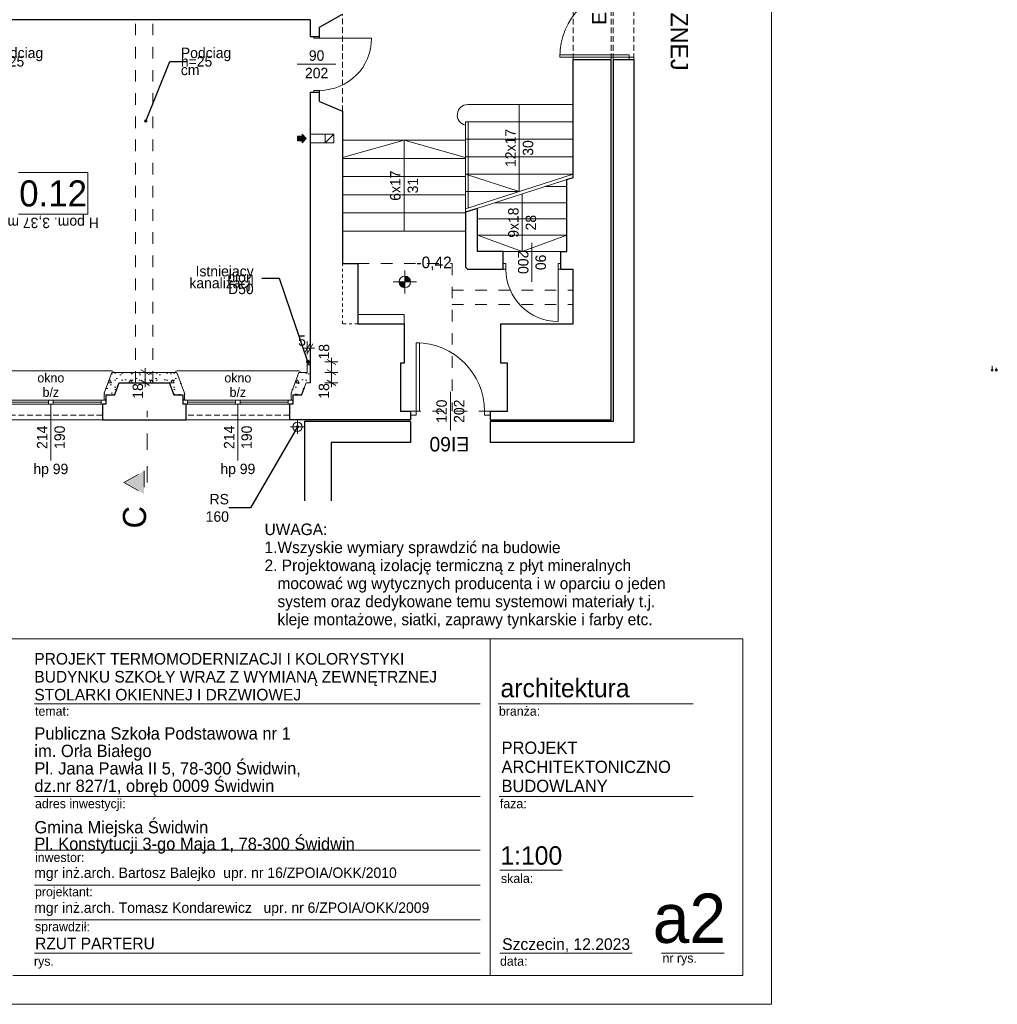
# Model space of a CAD drawing. Extents: x -145259 to -66341, y -2316 to 227384.
# Tile 26 of 141: x -83247 to -66361, y 37284 to 54284. Entities that reach past the tile are written whole.
import ezdxf

# ---------------------------------------------------------------- set-up
doc = ezdxf.new("R2010")
doc.units = 0
doc.header["$MEASUREMENT"] = 0
for name, pattern in [('Dashed', [564.444447, 282.222223, -282.222223]), ('Hidden Line', [100, 50, -50]), ('Krawędzie ukryte', [150, 100, -50]), ('Przerywana', [400, 200, -200])]:
    doc.linetypes.add(name, pattern=pattern)
for name, color, linetype in [('Arch ocieplenie', 7, 'Continuous'), ('Arch wymiary', 7, 'Continuous'), ('INWENT RZĘDNE', 7, 'Continuous')]:
    doc.layers.add(name, color=color, linetype=linetype)
for name, color, linetype, lineweight in [('Arch ocieplenie_Nr_Pióra__21', 7, 'Continuous', 13), ('Arch opisy okien_Nr_Pióra__21', 7, 'Continuous', 13), ('Arch opisy_Nr_Pióra__1', 7, 'Continuous', 25), ('Arch opisy_Nr_Pióra__21', 7, 'Continuous', 13), ('Arch opisy_Nr_Pióra__5', 7, 'Continuous', 13), ('arch przekroje_Nr_Pióra__21', 7, 'Continuous', 13), ('arch przekroje_Nr_Pióra__5', 7, 'Continuous', 13), ('ARCH TABELA_Nr_Pióra__1', 7, 'Continuous', 25), ('ARCH TABELA_Nr_Pióra__21', 7, 'Continuous', 13), ('ARCH TABELA_Nr_Pióra__7', 7, 'Continuous', 13), ('Arch wymiary_Nr_Pióra__21', 7, 'Continuous', 13), ('Arch wymiary_Nr_Pióra__5', 7, 'Continuous', 13), ('Inwent kominy_Nr_Pióra__21', 7, 'Continuous', 13), ('INWENT ODWODNIENIE_Nr_Pióra__21', 7, 'Continuous', 13), ('INWENT OPISY_Nr_Pióra__21', 7, 'Continuous', 13), ('INWENT RZĘDNE_Nr_Pióra__21', 7, 'Continuous', 13), ('INWENT STROPY_Nr_Pióra__21', 7, 'Continuous', 13), ('INWENT. DRZWI_Nr_Pióra__21', 7, 'Continuous', 13), ('INWENT. OKNA_Nr_Pióra__21', 7, 'Continuous', 13), ('INWENT.ŚCIANY_Nr_Pióra__1', 7, 'Continuous', 25), ('INWENT.ŚCIANY_Nr_Pióra__21', 7, 'Continuous', 13), ('Istniejące schody_Nr_Pióra__21', 7, 'Continuous', 13)]:
    doc.layers.add(name, color=color, linetype=linetype, lineweight=lineweight)
doc.layers.add('instalacja CO_Nr_Pióra__24', color=7, linetype='Continuous', lineweight=13, true_color=0x029e21)
doc.layers.add('INWENT kanalizacja_Nr_Pióra__118', color=7, linetype='Continuous', lineweight=13, true_color=0x573938)
doc.styles.add('GENERATED_STYLE_1', font='txt')
doc.styles.add('GENERATED_STYLE_11', font='txt')
doc.styles.add('GENERATED_STYLE_12', font='txt')
doc.styles.add('GENERATED_STYLE_2', font='txt')
doc.styles.add('GENERATED_STYLE_4', font='txt')
doc.styles.add('GENERATED_STYLE_5', font='txt')
doc.styles.add('GENERATED_STYLE_6', font='txt')
doc.styles.add('GENERATED_STYLE_7', font='txt')
doc.styles.add('GENERATED_STYLE_8', font='txt')
doc.styles.add('GENERATED_STYLE_9', font='txt')
doc.dimstyles.new('GENERATED_STYLE__1', dxfattribs={"dimtxt": 179.999995, "dimasz": 114, "dimexe": 0.18, "dimexo": 0, "dimgap": 0.09, "dimtad": 1, "dimdec": 0, "dimlfac": 0.1, "dimzin": 0, "dimdsep": 46, "dimtxsty": 'GENERATED_STYLE_1', "dimblk": 'ARROWHEAD_2', "dimblk1": 'ARROWHEAD_2', "dimblk2": 'ARROWHEAD_2', "dimcen": 0.09, "dimclrd": 7, "dimclre": 7, "dimclrt": 7, "dimazin": 0, "dimtfac": 1, "dimtdec": 4, "dimtmove": 0, "dimatfit": 3, "dimfxl": 0, "dimtolj": 1, "dimtzin": 0, "dimarcsym": 0})
doc.dimstyles.new('GENERATED_STYLE__2', dxfattribs={"dimtxt": 179.999995, "dimasz": 114, "dimexe": 0.18, "dimexo": 0, "dimgap": 0.09, "dimtad": 1, "dimtih": 1, "dimtoh": 1, "dimdec": 0, "dimlfac": 0.1, "dimzin": 0, "dimdsep": 46, "dimtxsty": 'GENERATED_STYLE_1', "dimblk": 'ARROWHEAD_2', "dimblk1": 'ARROWHEAD_2', "dimblk2": 'ARROWHEAD_2', "dimcen": 0.09, "dimclrd": 7, "dimclre": 7, "dimclrt": 7, "dimazin": 0, "dimtfac": 1, "dimtdec": 4, "dimtmove": 0, "dimatfit": 3, "dimfxl": 0, "dimtolj": 1, "dimtzin": 0, "dimarcsym": 0})
doc.dimstyles.new('GENERATED_STYLE__9', dxfattribs={"dimtxt": 0.18, "dimasz": 109.44, "dimexe": 0.18, "dimexo": 0.0625, "dimgap": 0.09, "dimtad": 0, "dimtih": 1, "dimtoh": 1, "dimdec": 4, "dimzin": 0, "dimdsep": 46, "dimcen": 0.09, "dimadec": 0, "dimazin": 0, "dimtfac": 1, "dimtdec": 4, "dimtmove": 0, "dimatfit": 3, "dimldrblk": 'ARROWHEAD_11', "dimfxl": 0, "dimtolj": 1, "dimtzin": 0, "dimarcsym": 0})
pattern_1 = [(0, (0, 0), (0, 623.5383), [60, -300]), (0, (180, 311.8), (0, 623.5383), [60, -300]), (60, (0, 0), (-540, 311.769), [60, -300]), (60, (360, 0), (-540, 311.769), [60, -300]), (120, (60, 0), (540, 311.769), [60, -300]), (120, (420, 0), (540, 311.769), [60, -300]), (0, (0, 60), (0, 120), [0, -120, 0, -180]), (45, (60, 60), (-84.85282, 84.85282), [0, -90, 0, -150])]

# ---------------------------------------------------------------- blocks, each defined once
blk = doc.blocks.new('Ściana_167', base_point=(-81099, 48014))
at = {"layer": 'Arch ocieplenie_Nr_Pióra__21', "linetype": 'Continuous'}
h = blk.add_hatch(dxfattribs=at)
h.set_pattern_fill('Structural_Concrete', color=256, style=0, pattern_type=2)
h.set_pattern_definition(pattern_1)
h.paths.add_polyline_path([(-81099, 48194), (-81653, 48194), (-81529, 48014), (-81099, 48014)], flags=0)
for p, q in [((-81099, 48194), (-81653, 48194)), ((-81529, 48014), (-81099, 48014))]:
    blk.add_line(p, q, dxfattribs=at)
blk = doc.blocks.new('Ściana_168', base_point=(-81529, 48014))
at = {"layer": 'Arch ocieplenie_Nr_Pióra__21', "linetype": 'Continuous'}
h = blk.add_hatch(dxfattribs=at)
h.set_pattern_fill('Structural_Concrete', color=256, style=0, pattern_type=2)
h.set_pattern_definition(pattern_1)
h.paths.add_polyline_path([(-81653, 48194), (-81790, 47834), (-81609, 47804), (-81529, 48014)], flags=0)
for p, q in [((-81653, 48194), (-81790, 47834)), ((-81609, 47804), (-81529, 48014))]:
    blk.add_line(p, q, dxfattribs=at)
blk = doc.blocks.new('Ściana_169', base_point=(-81609, 47804))
at = {"layer": 'Arch ocieplenie_Nr_Pióra__21', "linetype": 'Continuous'}
h = blk.add_hatch(dxfattribs=at)
h.set_pattern_fill('Structural_Concrete', color=256, style=0, pattern_type=2)
h.set_pattern_definition(pattern_1)
h.paths.add_polyline_path([(-81790, 47834), (-81789, 47834), (-81759, 47804), (-81609, 47804)], flags=0)
for p, q in [((-81790, 47834), (-81789, 47834)), ((-81759, 47804), (-81609, 47804))]:
    blk.add_line(p, q, dxfattribs=at)
blk = doc.blocks.new('Ściana_170', base_point=(-81759, 47804))
at = {"layer": 'Arch ocieplenie_Nr_Pióra__21', "linetype": 'Continuous'}
h = blk.add_hatch(dxfattribs=at)
h.set_pattern_fill('Structural_Concrete', color=256, style=0, pattern_type=2)
h.set_pattern_definition(pattern_1)
h.paths.add_polyline_path([(-81789, 47834), (-81789, 47714), (-81759, 47714), (-81759, 47804)], flags=0)
for p, q in [((-81789, 47834), (-81789, 47714)), ((-81759, 47714), (-81759, 47804)), ((-81789, 47714), (-81759, 47714))]:
    blk.add_line(p, q, dxfattribs=at)
blk = doc.blocks.new('Ściana_171', base_point=(-81099, 48014))
at = {"layer": 'Arch ocieplenie_Nr_Pióra__21', "linetype": 'Continuous'}
h = blk.add_hatch(dxfattribs=at)
h.set_pattern_fill('Structural_Concrete', color=256, style=0, pattern_type=2)
h.set_pattern_definition(pattern_1)
h.paths.add_polyline_path([(-81099, 48014), (-80659, 48014), (-80535, 48194), (-81099, 48194)], flags=0)
for p, q in [((-80535, 48194), (-81099, 48194)), ((-81099, 48014), (-80659, 48014))]:
    blk.add_line(p, q, dxfattribs=at)
blk = doc.blocks.new('Ściana_172', base_point=(-80659, 48014))
at = {"layer": 'Arch ocieplenie_Nr_Pióra__21', "linetype": 'Continuous'}
h = blk.add_hatch(dxfattribs=at)
h.set_pattern_fill('Structural_Concrete', color=256, style=0, pattern_type=2)
h.set_pattern_definition(pattern_1)
h.paths.add_polyline_path([(-80659, 48014), (-80579, 47804), (-80398, 47834), (-80535, 48194)], flags=0)
for p, q in [((-80398, 47834), (-80535, 48194)), ((-80659, 48014), (-80579, 47804))]:
    blk.add_line(p, q, dxfattribs=at)
blk = doc.blocks.new('Ściana_173', base_point=(-80579, 47804))
at = {"layer": 'Arch ocieplenie_Nr_Pióra__21', "linetype": 'Continuous'}
h = blk.add_hatch(dxfattribs=at)
h.set_pattern_fill('Structural_Concrete', color=256, style=0, pattern_type=2)
h.set_pattern_definition(pattern_1)
h.paths.add_polyline_path([(-80579, 47804), (-80429, 47804), (-80399, 47834), (-80398, 47834)], flags=0)
for p, q in [((-80579, 47804), (-80429, 47804)), ((-80399, 47834), (-80398, 47834))]:
    blk.add_line(p, q, dxfattribs=at)
blk = doc.blocks.new('Ściana_174', base_point=(-80429, 47804))
at = {"layer": 'Arch ocieplenie_Nr_Pióra__21', "linetype": 'Continuous'}
h = blk.add_hatch(dxfattribs=at)
h.set_pattern_fill('Structural_Concrete', color=256, style=0, pattern_type=2)
h.set_pattern_definition(pattern_1)
h.paths.add_polyline_path([(-80429, 47804), (-80429, 47714), (-80399, 47714), (-80399, 47834)], flags=0)
for p, q in [((-80429, 47804), (-80429, 47714)), ((-80399, 47714), (-80399, 47834)), ((-80429, 47714), (-80399, 47714))]:
    blk.add_line(p, q, dxfattribs=at)
blk = doc.blocks.new('Ściana_175', base_point=(-78299, 48014))
at = {"layer": 'Arch ocieplenie_Nr_Pióra__21', "linetype": 'Continuous'}
h = blk.add_hatch(dxfattribs=at)
h.set_pattern_fill('Structural_Concrete', color=256, style=0, pattern_type=2)
h.set_pattern_definition(pattern_1)
h.paths.add_polyline_path([(-78423, 48194), (-78560, 47834), (-78379, 47804), (-78299, 48014)], flags=0)
for p, q in [((-78423, 48194), (-78560, 47834)), ((-78379, 47804), (-78299, 48014))]:
    blk.add_line(p, q, dxfattribs=at)
blk = doc.blocks.new('Ściana_176', base_point=(-78379, 47804))
at = {"layer": 'Arch ocieplenie_Nr_Pióra__21', "linetype": 'Continuous'}
h = blk.add_hatch(dxfattribs=at)
h.set_pattern_fill('Structural_Concrete', color=256, style=0, pattern_type=2)
h.set_pattern_definition(pattern_1)
h.paths.add_polyline_path([(-78560, 47834), (-78559, 47834), (-78529, 47804), (-78379, 47804)], flags=0)
for p, q in [((-78560, 47834), (-78559, 47834)), ((-78529, 47804), (-78379, 47804))]:
    blk.add_line(p, q, dxfattribs=at)
blk = doc.blocks.new('Ściana_177', base_point=(-78529, 47804))
at = {"layer": 'Arch ocieplenie_Nr_Pióra__21', "linetype": 'Continuous'}
h = blk.add_hatch(dxfattribs=at)
h.set_pattern_fill('Structural_Concrete', color=256, style=0, pattern_type=2)
h.set_pattern_definition(pattern_1)
h.paths.add_polyline_path([(-78559, 47834), (-78559, 47714), (-78529, 47714), (-78529, 47804)], flags=0)
for p, q in [((-78559, 47834), (-78559, 47714)), ((-78529, 47714), (-78529, 47804)), ((-78559, 47714), (-78529, 47714))]:
    blk.add_line(p, q, dxfattribs=at)
blk = doc.blocks.new('Ściana_179', base_point=(-78229, 48374))
at = {"layer": 'Arch ocieplenie_Nr_Pióra__21', "linetype": 'Continuous'}
h = blk.add_hatch(dxfattribs=at)
h.set_pattern_fill('Structural_Concrete', color=256, style=0, pattern_type=2)
h.set_pattern_definition(pattern_1)
h.paths.add_polyline_path([(-78279, 48374), (-78279, 48194), (-78229, 48014), (-78229, 48374)], flags=0)
for p, q in [((-78279, 48374), (-78279, 48194)), ((-78229, 48374), (-78279, 48374)), ((-78229, 48014), (-78229, 48374))]:
    blk.add_line(p, q, dxfattribs=at)
blk = doc.blocks.new('Ściana_180', base_point=(-78229, 48014))
at = {"layer": 'Arch ocieplenie_Nr_Pióra__21', "linetype": 'Continuous'}
h = blk.add_hatch(dxfattribs=at)
h.set_pattern_fill('Structural_Concrete', color=256, style=0, pattern_type=2)
h.set_pattern_definition(pattern_1)
h.paths.add_polyline_path([(-78279, 48194), (-78423, 48194), (-78299, 48014), (-78229, 48014)], flags=0)
for p, q in [((-78279, 48194), (-78423, 48194)), ((-78299, 48014), (-78229, 48014))]:
    blk.add_line(p, q, dxfattribs=at)
blk = doc.blocks.new('*D1226')
at = {"layer": 'Arch wymiary_Nr_Pióra__5', "linetype": 'Continuous'}
for p, q in [((-77750, 48194), (-77975, 48194)), ((-77938, 48237), (-77788, 48150)), ((-77863, 48014), (-77863, 48194)), ((-77750, 48014), (-77975, 48014)), ((-77938, 48057), (-77788, 47970)), ((-77863, 47940), (-77863, 48014))]:
    blk.add_line(p, q, dxfattribs=at)
at = {"layer": 'Arch wymiary_Nr_Pióra__21', "char_height": 180, "attachment_point": 7, "rotation": 90, "style": 'GENERATED_STYLE_1'}
for insert in [(-77899, 48417), (-77899, 47740)]:
    blk.add_mtext('{18}', dxfattribs=dict(at, insert=insert))
blk = doc.blocks.new('ARROWHEAD_2')
at = {"color": 0, "linetype": 'Continuous', "lineweight": 0}
for p, q in [((0, 0), (-1, 0)), ((-0.38, -0.66), (0.38, 0.66))]:
    blk.add_line(p, q, dxfattribs=at)
blk = doc.blocks.new('*D1228')
at = {"layer": 'Arch wymiary_Nr_Pióra__5', "linetype": 'Continuous'}
for p, q in [((-77750, 48374), (-77975, 48374)), ((-77788, 48330), (-77938, 48417)), ((-77863, 48374), (-77863, 48447)), ((-77863, 48194), (-77863, 48374)), ((-77750, 48194), (-77975, 48194)), ((-77938, 48237), (-77788, 48150))]:
    blk.add_line(p, q, dxfattribs=at)
at = {"layer": 'Arch wymiary_Nr_Pióra__21', "char_height": 180, "attachment_point": 7, "rotation": 90, "style": 'GENERATED_STYLE_1'}
for insert in [(-77899, 48417), (-77899, 47740)]:
    blk.add_mtext('{18}', dxfattribs=dict(at, insert=insert))
blk = doc.blocks.new('*D1229')
at = {"layer": 'Arch wymiary_Nr_Pióra__5', "linetype": 'Continuous'}
for p, q in [((-80965, 48194), (-81190, 48194)), ((-81003, 48150), (-81153, 48237)), ((-81078, 48194), (-81078, 48267)), ((-81078, 48014), (-81078, 48194)), ((-80965, 48014), (-81190, 48014)), ((-81153, 48057), (-81003, 47970)), ((-81078, 47940), (-81078, 48014))]:
    blk.add_line(p, q, dxfattribs=at)
at = {"layer": 'Arch wymiary_Nr_Pióra__21', "insert": (-81114, 47740), "char_height": 180, "attachment_point": 7, "rotation": 90, "style": 'GENERATED_STYLE_1'}
blk.add_mtext('{18}', dxfattribs=at)
blk = doc.blocks.new('*D1267')
at = {"layer": 'Arch wymiary_Nr_Pióra__5', "linetype": 'Continuous'}
for p, q in [((-78322, 48539), (-78235, 48689)), ((-78279, 48502), (-78279, 48727)), ((-78185, 48689), (-78272, 48539)), ((-78229, 48502), (-78229, 48727)), ((-78352, 48614), (-78279, 48614)), ((-78279, 48614), (-78229, 48614)), ((-78229, 48614), (-78155, 48614))]:
    blk.add_line(p, q, dxfattribs=at)
at = {"layer": 'Arch wymiary_Nr_Pióra__21', "insert": (-78437, 48650), "char_height": 180, "attachment_point": 7, "style": 'GENERATED_STYLE_1'}
blk.add_mtext('{5}', dxfattribs=at)
blk = doc.blocks.new('Koty wysokościowe_6', base_point=(-76594, 49756))
at = {"layer": 'INWENT RZĘDNE_Nr_Pióra__21', "linetype": 'Continuous'}
for points in [[(-76594, 49756), (-76494, 49756), (-76502, 49794), (-76524, 49827), (-76556, 49848), (-76594, 49856)], [(-76594, 49756), (-76694, 49756), (-76687, 49718), (-76665, 49685), (-76633, 49664), (-76594, 49656)]]:
    blk.add_hatch(color=256, dxfattribs=at).paths.add_polyline_path(points, flags=0)
for p, q in [((-76594, 49556), (-76594, 49956)), ((-76794, 49756), (-76394, 49756))]:
    blk.add_line(p, q, dxfattribs=at)
blk.add_circle((-76594, 49756), 100, dxfattribs=at)
at = {"layer": 'INWENT RZĘDNE_Nr_Pióra__21', "insert": (-76394, 49956), "char_height": 200, "attachment_point": 7, "style": 'GENERATED_STYLE_2'}
blk.add_mtext('{-0,42}', dxfattribs=at)
blk = doc.blocks.new('ARROWHEAD_11')
at = {"color": 0, "linetype": 'Continuous', "lineweight": 0}
blk.add_line((0, 0), (-1, 0), dxfattribs=at)
at = {"color": 0, "linetype": 'Continuous', "lineweight": 0, "const_width": 0.25, "flags": 128}
blk.add_lwpolyline([(-0.125, 0, 1), (0.125, 0, 1)], format="xyb", close=True, dxfattribs=at)

msp = doc.modelspace()

# ---------------------------------------------------------------- hatches: boundary and pattern name
at = {"layer": 'arch przekroje_Nr_Pióra__5', "linetype": 'Continuous'}
msp.add_hatch(color=256, dxfattribs=at).paths.add_polyline_path([(-81096.9, 46093.2), (-81096.9, 46493.2), (-81446.9, 46293.2)], flags=0)
at = {"layer": 'Inwent kominy_Nr_Pióra__21', "linetype": 'Continuous'}
msp.add_hatch(color=256, dxfattribs=at).paths.add_polyline_path([(-78368.7, 52158.6), (-78368.7, 52193.6), (-78448.7, 52193.6), (-78448.7, 52273.6), (-78368.7, 52273.6), (-78368.7, 52308.6), (-78298.7, 52233.6)], flags=0)

# ---------------------------------------------------------------- linework, layer by layer
at = {"layer": 'Arch opisy_Nr_Pióra__21', "linetype": 'Continuous'}
for p, q in [((-82069.4, 51645.6), (-83269.4, 51645.6)), ((-82069.4, 50925.6), (-82069.4, 51645.6)), ((-83269.4, 50925.6), (-82069.4, 50925.6))]:
    msp.add_line(p, q, dxfattribs=at)
at = {"layer": 'arch przekroje_Nr_Pióra__5', "linetype": 'Dashed'}
for p, q in [((-81046.9, 46293.2), (-81046.9, 47528.8)), ((-81446.9, 46293.2), (-81096.9, 46493.2)), ((-81096.9, 46493.2), (-81096.9, 46093.2)), ((-81446.9, 46293.2), (-81096.9, 46093.2))]:
    msp.add_line(p, q, dxfattribs=at)
at = {"layer": 'ARCH TABELA_Nr_Pióra__21', "linetype": 'Continuous'}
for p, q in [((-70258.7, 66983.6), (-70258.7, 37283.6)), ((-88258.7, 43594.8), (-70758.7, 43594.8)), ((-75120.4, 43594.8), (-75120.4, 37783.6)), ((-70758.7, 43594.8), (-70758.7, 37783.6)), ((-82992.9, 42474.1), (-75293.1, 42474.1)), ((-74981.1, 42474.1), (-71613.8, 42474.1)), ((-82992.9, 40873.7), (-75293.1, 40873.7)), ((-74963.7, 40873.7), (-71613.8, 40873.7)), ((-82992.9, 39945.6), (-75293.1, 39945.6)), ((-74951.9, 39601.4), (-73872.2, 39601.4)), ((-82992.9, 39343.3), (-75293.1, 39343.3)), ((-82992.9, 38740.9), (-75293.1, 38740.9)), ((-82992.9, 38166), (-75293.1, 38166)), ((-74951.9, 38166), (-72670.1, 38166)), ((-72161.4, 38166), (-71081.8, 38166)), ((-70758.7, 37783.6), (-83365.1, 37783.6)), ((-70258.7, 37283.6), (-145258.7, 37283.6))]:
    msp.add_line(p, q, dxfattribs=at)
at = {"layer": 'instalacja CO_Nr_Pióra__24', "linetype": 'Continuous'}
for p, q in [((-66448.7, 48308.6), (-66448.7, 48233.6)), ((-66378.7, 48233.6), (-66378.7, 48271.1))]:
    msp.add_line(p, q, dxfattribs=at)
for centre in [(-66448.7, 48233.6), (-66378.7, 48233.6)]:
    msp.add_circle(centre, 17.5, dxfattribs=at)
at = {"layer": 'INWENT kanalizacja_Nr_Pióra__118', "linetype": 'Continuous'}
msp.add_circle((-78268.7, 48378.6), 25, dxfattribs=at)
at = {"layer": 'Inwent kominy_Nr_Pióra__21', "linetype": 'Continuous'}
for p, q in [((-78448.7, 52193.6), (-78448.7, 52273.6)), ((-78448.7, 52273.6), (-78368.7, 52273.6)), ((-78368.7, 52193.6), (-78448.7, 52193.6)), ((-78298.7, 52233.6), (-78368.7, 52308.6)), ((-78368.7, 52273.6), (-78368.7, 52308.6)), ((-78298.7, 52233.6), (-78368.7, 52158.6)), ((-78368.7, 52193.6), (-78368.7, 52158.6)), ((-77968.7, 52308.6), (-78228.7, 52308.6)), ((-77818.7, 52308.6), (-77968.7, 52308.6)), ((-77968.7, 52308.6), (-77968.7, 52158.6)), ((-77968.7, 52158.6), (-77818.7, 52308.6)), ((-77818.7, 52158.6), (-77818.7, 52308.6)), ((-77968.7, 52158.6), (-78228.7, 52158.6)), ((-77968.7, 52158.6), (-77818.7, 52158.6))]:
    msp.add_line(p, q, dxfattribs=at)
at = {"layer": 'INWENT ODWODNIENIE_Nr_Pióra__21', "linetype": 'Continuous'}
for p, q in [((-78448.7, 47373.6), (-78448.7, 47133.6)), ((-78328.7, 47253.6), (-78568.7, 47253.6))]:
    msp.add_line(p, q, dxfattribs=at)
msp.add_circle((-78448.7, 47253.6), 80, dxfattribs=at)
at = {"layer": 'INWENT OPISY_Nr_Pióra__21', "linetype": 'Continuous'}
for p, q in [((-77783.7, 53513.6), (-78453.7, 53513.6)), ((-74398.7, 49758.6), (-74398.7, 50428.6)), ((-75808.7, 47858.6), (-75808.7, 47188.6)), ((-82708.7, 47643.6), (-82708.7, 46673.6)), ((-79478.7, 47643.6), (-79478.7, 46673.6))]:
    msp.add_line(p, q, dxfattribs=at)
at = {"layer": 'INWENT STROPY_Nr_Pióra__21', "linetype": 'Przerywana'}
for p, q in [((-81248.7, 48013.6), (-81248.7, 54283.6)), ((-80948.7, 48013.6), (-80948.7, 54283.6)), ((-77408.7, 50073.6), (-75778.7, 50073.6)), ((-75778.7, 50073.6), (-75778.7, 47523.6)), ((-75778.7, 49613.6), (-73688.7, 49613.6)), ((-75778.7, 49363.6), (-73688.7, 49363.6)), ((-75118.7, 47523.6), (-76498.7, 47523.6))]:
    msp.add_line(p, q, dxfattribs=at)
at = {"layer": 'INWENT. DRZWI_Nr_Pióra__21', "linetype": 'Continuous'}
for p, q in [((-78168.7, 53963.6), (-78168.7, 53993.6)), ((-78068.7, 53963.6), (-78168.7, 53963.6)), ((-78068.7, 53963.6), (-78068.7, 53993.6)), ((-78068.7, 53963.6), (-77168.7, 53963.6)), ((-73918.7, 53638.6), (-73918.7, 53678.6)), ((-73918.7, 53678.6), (-72718.7, 53678.6)), ((-72718.7, 53638.6), (-73918.7, 53638.6)), ((-72718.7, 53678.6), (-72718.7, 53638.6)), ((-72718.7, 53598.6), (-72718.7, 53638.6)), ((-72718.7, 53638.6), (-72638.7, 53638.6)), ((-72638.7, 53638.6), (-72638.7, 53598.6)), ((-78068.7, 53063.6), (-78168.7, 53063.6)), ((-78168.7, 53063.6), (-78168.7, 53033.6)), ((-78068.7, 53063.6), (-78068.7, 53033.6)), ((-74848.7, 50073.6), (-74898.7, 50073.6)), ((-74848.7, 49973.6), (-74848.7, 50073.6)), ((-73948.7, 49973.6), (-73948.7, 50073.6)), ((-73948.7, 50073.6), (-73898.7, 50073.6)), ((-74848.7, 49973.6), (-74898.7, 49973.6)), ((-73948.7, 49973.6), (-73948.7, 49073.6)), ((-73948.7, 49973.6), (-73898.7, 49973.6)), ((-76398.7, 47523.6), (-76398.7, 48703.6)), ((-76398.7, 48703.6), (-76338.7, 48703.6)), ((-76338.7, 48703.6), (-76338.7, 47523.6)), ((-76398.7, 47523.6), (-76498.7, 47523.6)), ((-76398.7, 47453.6), (-76498.7, 47453.6)), ((-76338.7, 47523.6), (-76398.7, 47523.6)), ((-76398.7, 47523.6), (-76398.7, 47453.6)), ((-75118.7, 47523.6), (-75218.7, 47523.6)), ((-75218.7, 47523.6), (-75218.7, 47453.6)), ((-75218.7, 47453.6), (-75118.7, 47453.6))]:
    msp.add_line(p, q, dxfattribs=at)
for centre, radius, start, end in [((-72718.7, 53638.6), 1200, 90, 180), ((-78068.7, 53963.6), 900, 270, 0), ((-73948.7, 49973.6), 900, 180, 270), ((-76398.7, 47523.6), 1180, 0, 90)]:
    msp.add_arc(centre, radius, start, end, dxfattribs=at)
at = {"layer": 'INWENT. OKNA_Nr_Pióra__21', "linetype": 'Continuous'}
for p, q in [((-83764.7, 48223.6), (-81652.8, 48223.6)), ((-81632.8, 48203.6), (-81632.8, 48193.6)), ((-80554.7, 48203.6), (-80554.7, 48193.6)), ((-80534.7, 48223.6), (-78422.8, 48223.6)), ((-78402.8, 48203.6), (-78402.8, 48193.6)), ((-81758.7, 47713.6), (-83658.7, 47713.6)), ((-83658.7, 47643.6), (-81758.7, 47643.6)), ((-82748.7, 47678.6), (-83578.7, 47678.6)), ((-82748.7, 47713.6), (-82748.7, 47643.6)), ((-82668.7, 47713.6), (-82668.7, 47643.6)), ((-81838.7, 47678.6), (-82668.7, 47678.6)), ((-81838.7, 47713.6), (-81838.7, 47643.6)), ((-78528.7, 47713.6), (-80428.7, 47713.6)), ((-80428.7, 47643.6), (-78528.7, 47643.6)), ((-80348.7, 47713.6), (-80348.7, 47643.6)), ((-79518.7, 47678.6), (-80348.7, 47678.6)), ((-79518.7, 47713.6), (-79518.7, 47643.6)), ((-79438.7, 47713.6), (-79438.7, 47643.6)), ((-78608.7, 47678.6), (-79438.7, 47678.6)), ((-78608.7, 47713.6), (-78608.7, 47643.6))]:
    msp.add_line(p, q, dxfattribs=at)
for centre, start, end in [((-81652.8, 48203.6), 0, 90), ((-80534.7, 48203.6), 90, 180), ((-78422.8, 48203.6), 0, 90)]:
    msp.add_arc(centre, 20, start, end, dxfattribs=at)
at = {"layer": 'INWENT.ŚCIANY_Nr_Pióra__1', "linetype": 'Continuous'}
for p, q in [((-78228.7, 54283.6), (-87478.7, 54283.6)), ((-78228.7, 54283.6), (-78228.7, 53993.6)), ((-78068.7, 54153.6), (-77668.7, 54378.6)), ((-78068.7, 53993.6), (-78068.7, 54153.6)), ((-78228.7, 53993.6), (-78068.7, 53993.6)), ((-73688.7, 53598.6), (-73028.7, 53598.6)), ((-73688.7, 51558.6), (-73688.7, 53598.6)), ((-73028.7, 47373.6), (-73028.7, 53598.6)), ((-72998.7, 53598.6), (-72638.7, 53598.6)), ((-72998.7, 53598.6), (-72998.7, 47343.6)), ((-72638.7, 53598.6), (-72638.7, 46983.6)), ((-78228.7, 53033.6), (-78068.7, 53033.6)), ((-78228.7, 53033.6), (-78228.7, 48013.6)), ((-78068.7, 52873.6), (-78068.7, 53033.6)), ((-78068.7, 52873.6), (-77668.7, 52703.6)), ((-77668.7, 52703.6), (-77668.7, 50073.6)), ((-73798.7, 51523.1), (-73688.7, 51558.6)), ((-73798.7, 50283.6), (-73798.7, 51523.1)), ((-75338.7, 51026.3), (-75548.7, 50958.6)), ((-75338.7, 50283.6), (-75338.7, 51026.3)), ((-75548.7, 50958.6), (-75548.7, 50033.6)), ((-74898.7, 50283.6), (-75338.7, 50283.6)), ((-74898.7, 49973.6), (-74898.7, 50283.6)), ((-73898.7, 49973.6), (-73898.7, 50283.6)), ((-73898.7, 50283.6), (-73798.7, 50283.6)), ((-77668.7, 50073.6), (-77408.7, 50073.6)), ((-77408.7, 50073.6), (-77408.7, 49033.6)), ((-75488.7, 49973.6), (-74898.7, 49973.6)), ((-73898.7, 49973.6), (-73688.7, 49973.6)), ((-73688.7, 49033.6), (-73688.7, 49973.6)), ((-77408.7, 49033.6), (-76608.7, 49033.6)), ((-76608.7, 49033.6), (-76608.7, 48353.6)), ((-74938.7, 48353.6), (-74938.7, 49033.6)), ((-74938.7, 49033.6), (-73688.7, 49033.6)), ((-76608.7, 48353.6), (-76668.7, 48353.6)), ((-76668.7, 48353.6), (-76668.7, 47523.6)), ((-74818.7, 48353.6), (-74938.7, 48353.6)), ((-74818.7, 47523.6), (-74818.7, 48353.6)), ((-81608.7, 47803.6), (-81528.7, 48013.6)), ((-81528.7, 48013.6), (-80658.7, 48013.6)), ((-80578.7, 47803.6), (-80658.7, 48013.6)), ((-81758.7, 47803.6), (-81758.7, 47643.6)), ((-81608.7, 47803.6), (-81758.7, 47803.6)), ((-80428.7, 47803.6), (-80578.7, 47803.6)), ((-80428.7, 47803.6), (-80428.7, 47643.6)), ((-78528.7, 47803.6), (-78528.7, 47643.6)), ((-78378.7, 47803.6), (-78528.7, 47803.6)), ((-78378.7, 47803.6), (-78328.7, 47934.9)), ((-81758.7, 47643.6), (-81818.7, 47643.6)), ((-81818.7, 47643.6), (-81818.7, 47373.6)), ((-80368.7, 47643.6), (-80428.7, 47643.6)), ((-80368.7, 47373.6), (-80368.7, 47643.6)), ((-78528.7, 47643.6), (-78588.7, 47643.6)), ((-78588.7, 47643.6), (-78588.7, 47373.6)), ((-76668.7, 47523.6), (-76498.7, 47523.6)), ((-76498.7, 47523.6), (-76498.7, 47373.6)), ((-75118.7, 47523.6), (-75118.7, 47373.6)), ((-75118.7, 47523.6), (-74818.7, 47523.6)), ((-81818.7, 47373.6), (-80368.7, 47373.6)), ((-76498.7, 47373.6), (-78588.7, 47373.6)), ((-78328.7, 47343.6), (-78328.7, 45977.6)), ((-76498.7, 47343.6), (-78328.7, 47343.6)), ((-76498.7, 47343.6), (-76498.7, 46983.6)), ((-75118.7, 47373.6), (-73028.7, 47373.6)), ((-72998.7, 47343.6), (-75118.7, 47343.6)), ((-75118.7, 47343.6), (-75118.7, 46983.6)), ((-77868.7, 46983.6), (-77868.7, 45977.6)), ((-76498.7, 46983.6), (-77868.7, 46983.6)), ((-72638.7, 46983.6), (-75118.7, 46983.6))]:
    msp.add_line(p, q, dxfattribs=at)
msp.add_arc((-75488.7, 50033.6), 60, 180, 270, dxfattribs=at)
at = {"layer": 'INWENT.ŚCIANY_Nr_Pióra__21', "linetype": 'Krawędzie ukryte'}
for p, q in [((-73688.7, 53598.6), (-73688.7, 55478.6)), ((-73028.7, 53598.6), (-73028.7, 55478.6)), ((-72998.7, 53598.6), (-72998.7, 55478.6)), ((-72638.7, 53598.6), (-72638.7, 55478.6)), ((-77668.7, 52703.6), (-77668.7, 54378.6)), ((-81818.7, 47453.6), (-83598.7, 47453.6)), ((-78588.7, 47453.6), (-80368.7, 47453.6))]:
    msp.add_line(p, q, dxfattribs=at)
at = {"layer": 'INWENT.ŚCIANY_Nr_Pióra__21', "linetype": 'Hidden Line'}
for p, q in [((-77668.7, 49033.6), (-77668.7, 50073.6)), ((-77408.7, 49033.6), (-77668.7, 49033.6))]:
    msp.add_line(p, q, dxfattribs=at)
at = {"layer": 'INWENT.ŚCIANY_Nr_Pióra__21', "linetype": 'Continuous'}
for p, q in [((-76608.7, 49193.6), (-77408.7, 49193.6)), ((-76608.7, 49033.6), (-76608.7, 49193.6)), ((-81818.7, 47373.6), (-83598.7, 47373.6)), ((-78588.7, 47373.6), (-80368.7, 47373.6))]:
    msp.add_line(p, q, dxfattribs=at)
at = {"layer": 'Istniejące schody_Nr_Pióra__21', "linetype": 'Continuous'}
for p, q in [((-73688.7, 52818.6), (-75508.7, 52818.6)), ((-74618.7, 52818.6), (-74618.7, 51318.6)), ((-73688.7, 52518.6), (-75548.7, 52518.6)), ((-75548.7, 50958.6), (-75548.7, 52518.6)), ((-75498.7, 51034.7), (-75498.7, 52518.6)), ((-77668.7, 52203.6), (-75548.7, 52203.6)), ((-76608.7, 52203.6), (-77668.7, 51903.6)), ((-76608.7, 50633.6), (-76608.7, 52203.6)), ((-76608.7, 52203.6), (-75548.7, 51903.6)), ((-73688.7, 52218.6), (-75548.7, 52218.6)), ((-77668.7, 51889.6), (-75548.7, 51889.6)), ((-73688.7, 51918.6), (-75548.7, 51918.6)), ((-77668.7, 51575.6), (-75548.7, 51575.6)), ((-73688.7, 51618.6), (-75548.7, 51618.6)), ((-75548.7, 51018.6), (-73688.7, 51618.6)), ((-74618.7, 51318.6), (-75548.7, 51618.6)), ((-75548.7, 50958.6), (-73688.7, 51558.6)), ((-74169.2, 51403.6), (-73798.7, 51403.6)), ((-77668.7, 51261.6), (-75548.7, 51261.6)), ((-74618.7, 51318.6), (-75548.7, 51318.6)), ((-74568.7, 51274.7), (-74568.7, 50283.6)), ((-75037.2, 51123.6), (-73798.7, 51123.6)), ((-77668.7, 50947.6), (-75548.7, 50947.6)), ((-75338.7, 50843.6), (-73798.7, 50843.6)), ((-77668.7, 50633.6), (-75548.7, 50633.6)), ((-74568.7, 50283.6), (-75338.7, 50563.6)), ((-75338.7, 50563.6), (-73798.7, 50563.6)), ((-74568.7, 50283.6), (-73798.7, 50563.6)), ((-75338.7, 50283.6), (-73798.7, 50283.6))]:
    msp.add_line(p, q, dxfattribs=at)
msp.add_arc((-75508.7, 52638.6), 180, 90, 257.16041, dxfattribs=at)

# ---------------------------------------------------------------- block references
at = {"layer": 'Arch ocieplenie'}
for name, p in [('Ściana_179', (-78228.7, 48373.6)), ('Ściana_168', (-81528.7, 48013.6)), ('Ściana_167', (-81098.7, 48013.6)), ('Ściana_171', (-81098.7, 48013.6)), ('Ściana_172', (-80658.7, 48013.6)), ('Ściana_175', (-78298.7, 48013.6)), ('Ściana_180', (-78228.7, 48013.6)), ('Ściana_169', (-81608.7, 47803.6)), ('Ściana_170', (-81758.7, 47803.6)), ('Ściana_173', (-80578.7, 47803.6)), ('Ściana_174', (-80428.7, 47803.6)), ('Ściana_176', (-78378.7, 47803.6)), ('Ściana_177', (-78528.7, 47803.6))]:
    msp.add_blockref(name, p, dxfattribs=at)
at = {"layer": 'INWENT RZĘDNE'}
msp.add_blockref('Koty wysokościowe_6', (-76594.5, 49756.1), dxfattribs=at)

# ---------------------------------------------------------------- texts
at = {"layer": 'Arch opisy okien_Nr_Pióra__21', "linetype": 'Continuous', "char_height": 160, "width": 1020, "attachment_point": 2, "line_spacing_factor": 0.933591, "style": 'GENERATED_STYLE_8'}
for insert in [(-82708.7, 48179.9), (-79478.7, 48179.9)]:
    msp.add_mtext('{okno\\Pb/z}', dxfattribs=dict(at, insert=insert))
at = {"layer": 'Arch opisy_Nr_Pióra__1', "linetype": 'Continuous', "insert": (-71701.6, 56615.1), "char_height": 300, "attachment_point": 2, "rotation": 270, "style": 'GENERATED_STYLE_7'}
msp.add_mtext('{BUDYNEK SALI GIMNASTYCZNEJ}', dxfattribs=at)
at = {"layer": 'Arch opisy_Nr_Pióra__1', "linetype": 'Continuous', "insert": (-82669.4, 51052.9), "char_height": 450, "attachment_point": 8, "style": 'GENERATED_STYLE_5'}
msp.add_mtext('{0.12}', dxfattribs=at)
at = {"layer": 'Arch opisy_Nr_Pióra__5', "linetype": 'Continuous', "insert": (-79017.8, 45584.8), "char_height": 200, "width": 8259.092, "attachment_point": 1, "line_spacing_factor": 0.933157, "style": 'GENERATED_STYLE_12'}
msp.add_mtext('{UWAGA:\\P1.Wszyskie wymiary sprawdzić na budowie\\P2. Projektowaną izolację termiczną z płyt mineralnych \\P   mocować wg wytycznych producenta i w oparciu o jeden \\P   system oraz dedykowane temu systemowi materiały t.j. \\P   kleje montażowe, siatki, zaprawy tynkarskie i farby etc.}', dxfattribs=at)
at = {"layer": 'arch przekroje_Nr_Pióra__21', "linetype": 'Continuous', "insert": (-81464.1, 45693.2), "char_height": 400, "attachment_point": 2, "rotation": 90, "style": 'GENERATED_STYLE_8'}
msp.add_mtext('{C}', dxfattribs=at)
at = {"layer": 'ARCH TABELA_Nr_Pióra__1', "linetype": 'Continuous', "insert": (-82992.9, 39884.4), "char_height": 212.766, "attachment_point": 7, "line_spacing_factor": 0.807442, "style": 'GENERATED_STYLE_9'}
msp.add_mtext('{Gmina Miejska Świdwin\\PPl. Konstytucji 3-go Maja 1, 78-300 Świdwin}', dxfattribs=at)
at = {"layer": 'ARCH TABELA_Nr_Pióra__7', "linetype": 'Continuous'}
for s, insert, char_height, attachment_point, line_spacing_factor, style in [('{PROJEKT TERMOMODERNIZACJI I KOLORYSTYKI\\PBUDYNKU SZKOŁY WRAZ Z WYMIANĄ ZEWNĘTRZNEJ \\PSTOLARKI OKIENNEJ I DRZWIOWEJ }', (-82992.9, 42527), 200, 7, 0.928963, 'GENERATED_STYLE_11'), ('{Publiczna Szkoła Podstawowa nr 1\\Pim. Orła Białego\\PPl. Jana Pawła II 5, 78-300 Świdwin, \\Pdz.nr 827/1, obręb 0009 Świdwin}', (-82992.9, 40885.3), 212.766, 7, 0.850494, 'GENERATED_STYLE_9'), ('{PROJEKT \\PARCHITEKTONICZNO\\PBUDOWLANY}', (-74925, 41819.8), 212.84, 1, 0.9285, 'GENERATED_STYLE_9')]:
    msp.add_mtext(s, dxfattribs=dict(at, insert=insert, char_height=char_height, attachment_point=attachment_point, line_spacing_factor=line_spacing_factor, style=style))
for s, insert, char_height, attachment_point, style in [('{architektura}', (-74942.5, 42903.8), 319.16, 1, 'GENERATED_STYLE_9'), ('{temat:}', (-82982.2, 42425.4), 159.58, 1, 'GENERATED_STYLE_9'), ('{branża:}', (-74969.3, 42425.4), 159.58, 1, 'GENERATED_STYLE_9'), ('{adres inwestycji:}', (-82982.2, 40828.6), 159.58, 1, 'GENERATED_STYLE_9'), ('{faza:}', (-74951.9, 40828.6), 159.58, 1, 'GENERATED_STYLE_9'), ('{1:100}', (-74944.6, 40012.6), 319.16, 1, 'GENERATED_STYLE_9'), ('{inwestor:}', (-82982.2, 39900.6), 159.58, 1, 'GENERATED_STYLE_9'), ('{mgr inż.arch. Bartosz Balejko  upr. nr 16/ZPOIA/OKK/2010}', (-82995.1, 39645.2), 180, 1, 'GENERATED_STYLE_9'), ('{skala:}', (-74934.2, 39537.1), 159.58, 1, 'GENERATED_STYLE_9'), ('{projektant:}', (-82982.2, 39306.8), 159.58, 1, 'GENERATED_STYLE_9'), ('{a2}', (-71046, 39194.7), 851.16, 3, 'GENERATED_STYLE_9'), ('{mgr inż.arch. Tomasz Kondarewicz   upr. nr 6/ZPOIA/OKK/2009}', (-82995.1, 39042.8), 180, 1, 'GENERATED_STYLE_9'), ('{sprawdził:}', (-82982.2, 38704.4), 159.58, 1, 'GENERATED_STYLE_9'), ('{RZUT PARTERU}', (-82979.1, 38434.6), 200, 1, 'GENERATED_STYLE_11'), ('{Szczecin, 12.2023}', (-74913.2, 38423.4), 202.128, 1, 'GENERATED_STYLE_9'), ('{data:}', (-74950.5, 38108.9), 159.58, 1, 'GENERATED_STYLE_9'), ('{nr rys.}', (-72143.7, 38162.3), 159.58, 1, 'GENERATED_STYLE_9'), ('{rys.}', (-83000.1, 38108.9), 159.58, 1, 'GENERATED_STYLE_9')]:
    msp.add_mtext(s, dxfattribs=dict(at, insert=insert, char_height=char_height, attachment_point=attachment_point, style=style))
at = {"layer": 'INWENT OPISY_Nr_Pióra__21', "linetype": 'Continuous', "attachment_point": 2, "style": 'GENERATED_STYLE_7'}
for s, insert, char_height, rotation in [('{EI60}', (-73363.2, 54538.6), 250, 90), ('{H pom. 3,37 m}', (-82669.4, 50684.8), 180, 180), ('{EI60}', (-75825.6, 46829.1), 250, 180)]:
    msp.add_mtext(s, dxfattribs=dict(at, insert=insert, char_height=char_height, rotation=rotation))
at = {"layer": 'INWENT OPISY_Nr_Pióra__21', "linetype": 'Continuous', "char_height": 180}
for s, insert, width, attachment_point, line_spacing_factor, style in [('{Podciag\\Ph=25 cm}', (-83710.4, 53562.3), 803.012, 4, 0.491192, 'GENERATED_STYLE_4'), ('{Podciag\\Ph=25 cm}', (-80462.6, 53562.3), 803.012, 4, 0.491192, 'GENERATED_STYLE_4'), ('{90\\P202}', (-78118.7, 53754.4), 1346.334, 2, 1.007146, 'GENERATED_STYLE_7'), ('{Istniejacy pion\\Pkanalizacji D50}', (-79205.6, 49786.8), 1397.65, 6, 0.340614, 'GENERATED_STYLE_4')]:
    msp.add_mtext(s, dxfattribs=dict(at, insert=insert, width=width, attachment_point=attachment_point, line_spacing_factor=line_spacing_factor, style=style))
at = {"layer": 'INWENT OPISY_Nr_Pióra__21', "linetype": 'Continuous', "char_height": 180, "width": 1346.334, "attachment_point": 2, "style": 'GENERATED_STYLE_7'}
for s, insert, rotation, line_spacing_factor in [('{12x17\\P30}', (-74859.9, 52068.6), 90, 1.008452), ('{6x17\\P31}', (-76849.9, 51418.6), 90, 1.008452), ('{9x18\\P28}', (-74809.9, 50779.2), 90, 1.008888), ('{90\\P200}', (-74157.9, 50093.6), 270, 1.007146), ('{120\\P202}', (-76049.9, 47523.6), 90, 1.008452), ('{214\\P190}', (-82949.9, 47073.6), 90, 1.008452), ('{214\\P190}', (-79719.9, 47073.6), 90, 1.008452)]:
    msp.add_mtext(s, dxfattribs=dict(at, insert=insert, rotation=rotation, line_spacing_factor=line_spacing_factor))
at = {"layer": 'INWENT OPISY_Nr_Pióra__21', "linetype": 'Continuous', "char_height": 180, "attachment_point": 2, "style": 'GENERATED_STYLE_7'}
for insert in [(-82708.7, 46618), (-79478.7, 46618)]:
    msp.add_mtext('{hp 99}', dxfattribs=dict(at, insert=insert))
at = {"layer": 'INWENT OPISY_Nr_Pióra__21', "linetype": 'Continuous', "insert": (-79632.4, 45853.9), "char_height": 180, "width": 692.895, "attachment_point": 6, "style": 'GENERATED_STYLE_6'}
msp.add_mtext('{RS 160}', dxfattribs=at)

# ---------------------------------------------------------------- dimensions: what is measured, and where the dimension line sits
at = {"layer": 'Arch wymiary', "linetype": 'Continuous'}
dim = msp.add_linear_dim(base=(-78278.7, 48614.1), p1=(-78278.7, 48193.6), p2=(-78228.7, 48193.6), dimstyle='GENERATED_STYLE__2', dxfattribs=at)
dim.commit()
dim.dimension.update_dxf_attribs({"geometry": '*D1267', "text_midpoint": (-78369, 48740.1)})
for base, p1, p2, picture, middle in [((-77862.6, 48013.6), (-78228.7, 48013.6), (-78278.7, 48193.6), '*D1226', (-77988.6, 47876.4)), ((-77862.6, 48013.6), (-78278.7, 48193.6), (-78228.7, 48373.6), '*D1228', (-77988.6, 48553.5)), ((-81077.6, 48013.6), (-81313.7, 48013.6), (-81313.7, 48193.6), '*D1229', (-81203.6, 47876.4))]:
    dim = msp.add_linear_dim(base=base, p1=p1, p2=p2, angle=90, dimstyle='GENERATED_STYLE__1', dxfattribs=at)
    dim.commit()
    dim.dimension.update_dxf_attribs({"geometry": picture, "text_midpoint": middle})

# ---------------------------------------------------------------- leaders
at = {"layer": 'INWENT OPISY_Nr_Pióra__21', "linetype": 'Continuous', "annotation_type": 0, "has_hookline": 1, "hookline_direction": 1}
for points, text_width in [([(-81069.7, 52534.2), (-80655, 53562.9), (-80351.9, 53562.9)], 985.7), ([(-78268.7, 48378.6), (-78761.5, 49812.5), (-79064.5, 49812.5)], 1328.6), ([(-78448.7, 47253.6), (-79257.4, 45853.9), (-79632.3, 45853.9)], 437.1)]:
    msp.add_leader(points, dimstyle='GENERATED_STYLE__9', dxfattribs=dict(at, text_width=text_width))

doc.saveas('drawing.dxf')
